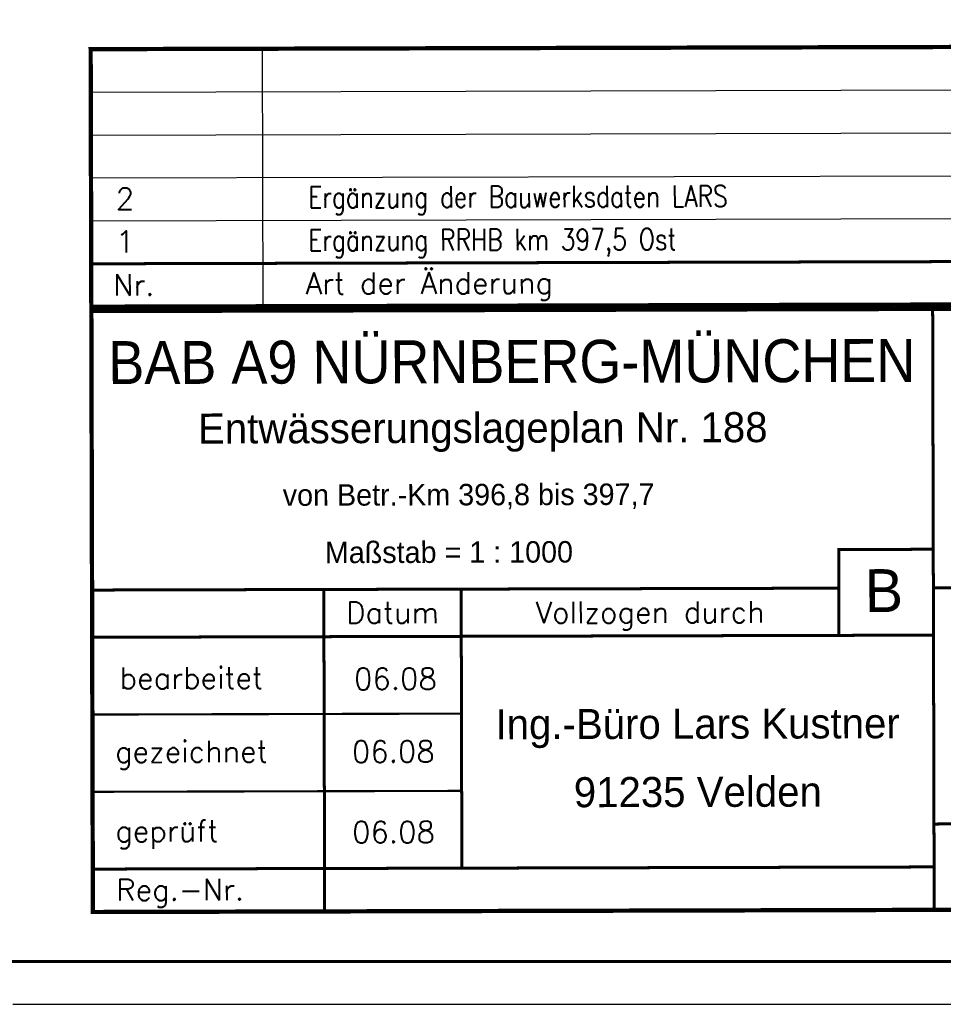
# Model space of a CAD drawing. Extents: x 0 to 1135, y 0 to 594.
# Tile 91 of 153: x 951 to 1058, y 0 to 115. Entities that reach past the tile are written whole.
import ezdxf
from ezdxf.enums import TextEntityAlignment as Align

# ---------------------------------------------------------------- set-up
doc = ezdxf.new("R2010")
doc.units = 0
doc.header["$LTSCALE"] = 2
doc.header["$MEASUREMENT"] = 0
doc.linetypes.add('AUSGEZOGEN', pattern=[0])
for name, color, linetype in [('BAUWOTOP', 250, 'AUSGEZOGEN'), ('LEGENDE', 7, 'AUSGEZOGEN'), ('RAHMEN', 250, 'AUSGEZOGEN')]:
    doc.layers.add(name, color=color, linetype=linetype)
doc.styles.add('ROMANS', font='romans.shx', dxfattribs={"width": 0.8})
doc.styles.add('UNIR-H', font='unir_h.shx', dxfattribs={"width": 0.8})
doc.styles.add('UNIR-O', font='unir_o.shx')

msp = doc.modelspace()

# ---------------------------------------------------------------- linework, layer by layer
at = {"layer": 'LEGENDE'}
for p, q in [((959.07, 106.25), (1124.07, 106.67)), ((959.07, 106.25), (1124.07, 106.67)), ((959.08, 101.25), (1124.08, 101.67)), ((959.08, 101.25), (1124.08, 101.67)), ((959.1, 96.25), (1124.1, 96.67)), ((959.1, 96.25), (1124.1, 96.67)), ((959.11, 91.25), (1124.11, 91.67)), ((959.11, 91.25), (1124.11, 91.67))]:
    msp.add_line(p, q, dxfattribs=at)
for points, const_width in [([(1124.06, 111.67), (959.06, 111.25)], 0.5), ([(1124.06, 111.67), (959.06, 111.25)], 0.5), ([(959.06, 111.5), (959.14, 81)], 0.5), ([(959.06, 111.5), (959.14, 81)], 0.5), ([(959.12, 86.25), (1124.12, 86.67)], 0.35), ([(959.12, 86.25), (1124.12, 86.67)], 0.35), ([(959.14, 81.25), (1124.14, 81.67)], 0.5), ([(959.14, 81.25), (1124.14, 81.67)], 0.5), ([(1124.39, 81.17), (958.89, 80.75)], 0.5), ([(1124.39, 81.17), (958.89, 80.75)], 0.5), ([(959.14, 81), (959.32, 10.5)], 0.5), ([(959.14, 81), (959.32, 10.5)], 0.5), ([(1057.32, 11), (1057.14, 81)], 0.35), ([(1057.32, 11), (1057.14, 81)], 0.35), ([(1046.23, 42.97), (1046.21, 52.97), (1057.21, 53)], 0.35), ([(1046.23, 42.97), (1046.21, 52.97), (1057.21, 53)], 0.35), ([(959.22, 48.25), (1046.22, 48.47)], 0.35), ([(959.22, 48.25), (1046.22, 48.47)], 0.35), ([(986.32, 10.82), (986.22, 48.32)], 0.35), ([(986.32, 10.82), (986.22, 48.32)], 0.35), ([(1002.3, 15.86), (1002.22, 48.36)], 0.35), ([(1002.3, 15.86), (1002.22, 48.36)], 0.35), ([(1057.22, 48.5), (1124.22, 48.67)], 0.35), ([(1057.22, 48.5), (1124.22, 48.67)], 0.35), ([(959.24, 42.75), (1057.23, 43)], 0.35), ([(959.24, 42.75), (1057.23, 43)], 0.35), ([(959.26, 33.75), (1002.26, 33.86)], 0.25), ([(959.26, 33.75), (1002.26, 33.86)], 0.25), ([(959.28, 24.75), (1002.28, 24.86)], 0.25), ([(959.28, 24.75), (1002.28, 24.86)], 0.25), ([(1057.29, 21), (1124.29, 21.17)], 0.35), ([(1057.29, 21), (1124.29, 21.17)], 0.35), ([(959.3, 15.75), (1057.3, 16)], 0.35), ([(959.3, 15.75), (1057.3, 16)], 0.35), ([(959.07, 10.75), (1124.57, 11.17)], 0.5), ([(959.07, 10.75), (1124.57, 11.17)], 0.5)]:
    msp.add_lwpolyline(points, dxfattribs=dict(at, const_width=const_width))
msp.add_lwpolyline([(979.14, 81.3), (979.06, 111.3)], dxfattribs=at)
msp.add_lwpolyline([(979.14, 81.3), (979.06, 111.3)], dxfattribs=at)
at = {"layer": 'RAHMEN'}
msp.add_line((950, 0), (1135, 0), dxfattribs=at)
msp.add_line((950, 0), (1135, 0), dxfattribs=at)
at = {"layer": 'RAHMEN', "const_width": 0.35}
msp.add_lwpolyline([(25, 5), (1130, 5), (1130, 589), (25, 589), (25, 5)], dxfattribs=at)
msp.add_lwpolyline([(25, 5), (1130, 5), (1130, 589), (25, 589), (25, 5)], dxfattribs=at)

# ---------------------------------------------------------------- texts
at = {"layer": 'BAUWOTOP', "style": 'UNIR-H'}
msp.add_text('von Betr.-Km 396,8 bis 397,7', height=2.5, rotation=0.1472, dxfattribs=at).set_placement((981.44, 58.06))
msp.add_text('von Betr.-Km 396,8 bis 397,7', height=2.5, rotation=0.1472, dxfattribs=at).set_placement((981.44, 58.06))
at = {"layer": 'LEGENDE', "style": 'ROMANS', "width": 0.8}
for s, p in [('Ergänzung der Bauwerksdaten LARS', (984.41, 92.76)), ('Ergänzung RRHB km 397,5 Ost', (984.42, 87.76))]:
    msp.add_text(s, height=2.5, rotation=0.1472, dxfattribs=at).set_placement(p)
at = {"layer": 'LEGENDE'}
for s, height, style, p in [('2', 2.5, 'ROMANS', (962, 92.58)), ('1', 2.5, 'ROMANS', (962.01, 87.58)), ('Nr.', 2.5, 'ROMANS', (961.68, 82.54)), ('Nr.', 2.5, 'ROMANS', (961.68, 82.54)), ('Art der Änderung', 2.5, 'ROMANS', (984.09, 82.72)), ('Art der Änderung', 2.5, 'ROMANS', (984.09, 82.72)), ('Entwässerungslageplan Nr. 188', 3.5, 'UNIR-H', (971.57, 65.31)), ('Maßstab = 1 : 1000', 2.5, 'UNIR-H', (986.35, 51.38)), ('Maßstab = 1 : 1000', 2.5, 'UNIR-H', (986.35, 51.38)), ('B', 5, 'UNIR-H', (1049.24, 45.68)), ('B', 5, 'UNIR-H', (1049.24, 45.68)), ('06.08', 2.5, 'ROMANS', (989.74, 36.64)), ('06.08', 2.5, 'ROMANS', (989.74, 36.64)), ('gezeichnet', 2.5, 'ROMANS', (961.9, 28.17)), ('gezeichnet', 2.5, 'ROMANS', (961.9, 28.17)), ('06.08', 2.5, 'ROMANS', (989.5, 28.17)), ('06.08', 2.5, 'ROMANS', (989.5, 28.17)), ('geprüft', 2.5, 'ROMANS', (961.93, 18.93)), ('geprüft', 2.5, 'ROMANS', (961.93, 18.93)), ('06.08', 2.5, 'ROMANS', (989.53, 18.79)), ('06.08', 2.5, 'ROMANS', (989.53, 18.79)), ('Reg.-Nr.', 2.5, 'ROMANS', (962.05, 12.09)), ('Reg.-Nr.', 2.5, 'ROMANS', (962.05, 12.09))]:
    msp.add_text(s, height=height, rotation=0.1472, dxfattribs=dict(at, style=style)).set_placement(p)
at = {"layer": 'LEGENDE', "style": 'UNIR-H', "width": 0.895858}
msp.add_text('BAB A9 NÜRNBERG-MÜNCHEN', height=5, rotation=0.1567, dxfattribs=at).set_placement((961.13, 72.24), (1055.13, 72.5), align=Align.FIT)
msp.add_text('BAB A9 NÜRNBERG-MÜNCHEN', height=5, rotation=0.1567, dxfattribs=at).set_placement((961.13, 72.24), (1055.13, 72.5), align=Align.FIT)
at = {"layer": 'LEGENDE'}
for s, height, style, p in [('Vollzogen durch', 2.5, 'ROMANS', (1024.23, 44.42)), ('Vollzogen durch', 2.5, 'ROMANS', (1024.23, 44.42)), ('Datum', 2.5, 'ROMANS', (994.23, 44.38)), ('Datum', 2.5, 'ROMANS', (994.23, 44.38)), ('bearbeitet', 2.5, 'ROMANS', (970.79, 36.76)), ('bearbeitet', 2.5, 'ROMANS', (970.79, 36.76)), ('Ing.-Büro Lars Kustner', 3.5, 'UNIR-O', (1029.77, 30.93)), ('Ing.-Büro Lars Kustner', 3.5, 'UNIR-O', (1029.77, 30.93)), ('91235 Velden', 3.5, 'UNIR-O', (1029.79, 22.99)), ('91235 Velden', 3.5, 'UNIR-O', (1029.79, 22.99))]:
    msp.add_text(s, height=height, rotation=0.1472, dxfattribs=dict(at, style=style)).set_placement(p, align=Align.CENTER)

doc.saveas('drawing.dxf')
